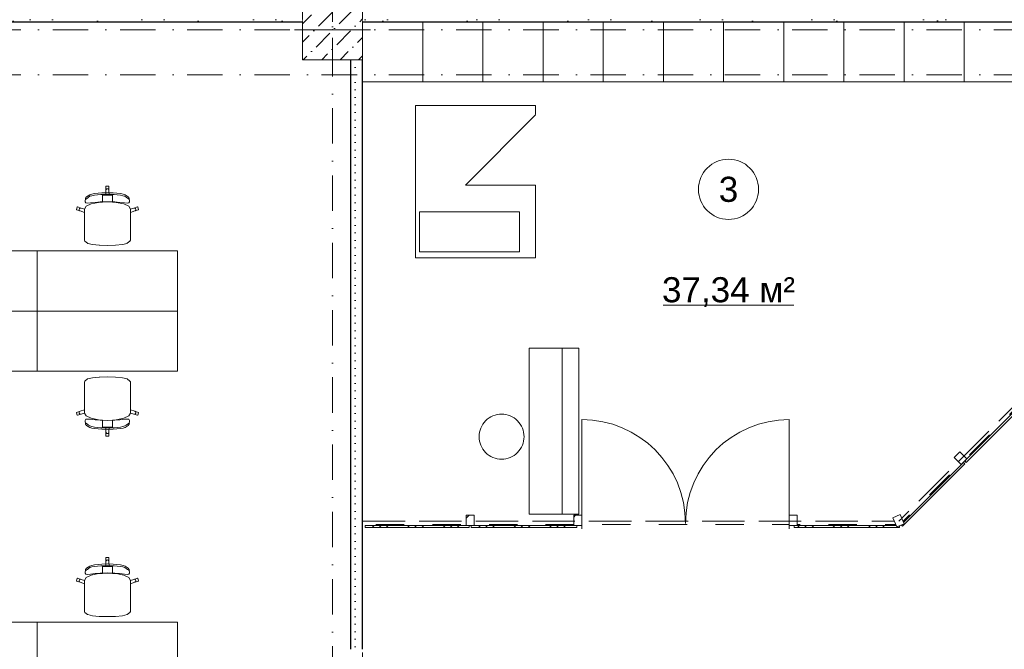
# Model space of a CAD drawing. Header units: millimetres. Extents: x -59761 to 112741, y -57975 to 46221.
# Tile 24 of 132: x -3120 to 6700, y -24175 to -17900. Entities that reach past the tile are written whole.
import ezdxf

# ---------------------------------------------------------------- set-up
doc = ezdxf.new("R2010")
doc.units = ezdxf.units.MM
for name, pattern in [('Wipeout_Contour', [1000, 0, -1000]), ('короткая штриховая', [282.222222, 141.111111, -141.111111]), ('Штриховая', [564.444447, 282.222223, -282.222223]), ('Штрихпунктирная', [670.277762, 352.777767, -176.388884, 0, -141.111112])]:
    doc.linetypes.add(name, pattern=pattern)
for name, color, linetype in [('Интерьер - конструкции мебели', 7, 'Continuous'), ('Интерьер - Мебель', 7, 'Continuous'), ('Конструктив - ГКЛ', 7, 'Continuous'), ('Конструктив - Колонны', 7, 'Continuous'), ('Конструктив - Навесные Стены', 7, 'Continuous'), ('Конструктив - Стены Блок 200 нов', 7, 'Continuous'), ('Элемент модели - Границы зон', 7, 'Continuous'), ('Элемент Модели - Зона', 7, 'Continuous'), ('Элемент Модели - Оси', 2, 'Continuous')]:
    doc.layers.add(name, color=color, linetype=linetype)
doc.styles.add('СГЕНЕРИР_СТИЛЬ_1', font='arial.ttf')
pattern_1 = [(45, (-45000, -54000), (-176.7767, 176.7767), []), (45, (-45035.36, -53964.64), (-176.7767, 176.7767), []), (45, (-45070.7, -53929.3), (-176.7767, 176.7767), [])]
pattern_2 = [(45, (-45000, -53650), (-111.3693, 111.3693), [0, -105, 0, -157.5]), (110, (-44650, -53650), (148.0016, 53.86817), [0, -77, 0, -133])]

msp = doc.modelspace()

# ---------------------------------------------------------------- linework, layer by layer
at = {"layer": 'Интерьер - конструкции мебели', "color": 7, "linetype": 'Continuous', "lineweight": 5}
for points in [[(2023.41, -19548.99), (2023.41, -20271.59), (827.05, -20271.59), (827.05, -18754.61), (2023.41, -18754.61), (2023.41, -18843.49)], [(2025.17, -19547.39), (1327.23, -19547.39), (2025.17, -18849.5)]]:
    msp.add_lwpolyline(points, dxfattribs=at)
for points in [[(1864.85, -19814.58), (867.94, -19814.58), (867.94, -20213.37), (1864.85, -20213.37)], [(2289.93, -22826.96), (1963.08, -22826.96), (1963.08, -21172.19), (2289.93, -21172.19)]]:
    msp.add_lwpolyline(points, close=True, dxfattribs=at)
at = {"layer": 'Интерьер - Мебель', "color": 7, "linetype": 'Continuous', "lineweight": 15}
for p, q in [((900, -18520), (900, -17920)), ((2100, -18520), (2100, -17920)), ((3300, -18520), (3300, -17920)), ((4500, -18520), (4500, -17920)), ((5700, -18520), (5700, -17920)), ((-2421.02, -19645.38), (-2401.07, -19638.12)), ((-2401.07, -19638.12), (-2375.19, -19633.32)), ((-2375.19, -19633.32), (-2301.99, -19626.34)), ((-2301.99, -19626.34), (-2244.49, -19624.16)), ((-2261.38, -19649.14), (-2259.58, -19599.28)), ((-2259.58, -19562.39), (-2256.56, -19559.4)), ((-2259.58, -19599.28), (-2259.58, -19562.39)), ((-2259.58, -19599.28), (-2258.43, -19593.56)), ((-2258.43, -19593.56), (-2255.16, -19588.71)), ((-2256.56, -19559.4), (-2244.49, -19559.4)), ((-2255.16, -19588.71), (-2250.26, -19585.46)), ((-2250.26, -19585.46), (-2244.49, -19584.33)), ((-2232.41, -19559.4), (-2244.49, -19559.4)), ((-2238.71, -19585.46), (-2244.49, -19584.33)), ((-2186.98, -19626.34), (-2244.49, -19624.16)), ((-2233.81, -19588.71), (-2238.71, -19585.46)), ((-2230.54, -19593.56), (-2233.81, -19588.71)), ((-2229.39, -19562.39), (-2232.41, -19559.4)), ((-2229.39, -19599.28), (-2230.54, -19593.56)), ((-2229.39, -19599.28), (-2229.39, -19562.39)), ((-2227.59, -19649.14), (-2229.39, -19599.28)), ((-2113.78, -19633.32), (-2186.98, -19626.34)), ((-2087.9, -19638.12), (-2113.78, -19633.32)), ((-2067.95, -19645.38), (-2087.9, -19638.12)), ((-2465.88, -19714.71), (-2462.59, -19678.63)), ((-2459.17, -19726.26), (-2465.88, -19714.71)), ((-2459.5, -19689.19), (-2463.25, -19691.81)), ((-2462.59, -19678.63), (-2452.05, -19665.44)), ((-2453.25, -19684.04), (-2459.5, -19689.19)), ((-2441.94, -19729.31), (-2459.17, -19726.26)), ((-2456.3, -19759.81), (-2406.6, -19736.03)), ((-2444.21, -19677.88), (-2453.25, -19684.04)), ((-2452.05, -19665.44), (-2421.02, -19645.38)), ((-2432.5, -19667.81), (-2444.21, -19677.88)), ((-2413.02, -19726.72), (-2441.94, -19729.31)), ((-2419.31, -19660.13), (-2432.5, -19667.81)), ((-2398.95, -19653.86), (-2419.31, -19660.13)), ((-2367.71, -19720.9), (-2413.02, -19726.72)), ((-2406.6, -19736.03), (-2332.22, -19720.15)), ((-2373.01, -19648.92), (-2398.95, -19653.86)), ((-2343.03, -19645.23), (-2373.01, -19648.92)), ((-2316.78, -19716.23), (-2367.71, -19720.9)), ((-2310.58, -19642.69), (-2343.03, -19645.23)), ((-2332.22, -19720.15), (-2294.8, -19717.77)), ((-2244.49, -19713.9), (-2316.78, -19716.23)), ((-2277.21, -19641.23), (-2310.58, -19642.69)), ((-2294.8, -19679.06), (-2294.8, -19649.14)), ((-2294.8, -19649.14), (-2261.38, -19649.14)), ((-2294.8, -19717.77), (-2294.8, -19679.06)), ((-2294.8, -19717.77), (-2244.49, -19714.57)), ((-2244.49, -19640.76), (-2277.21, -19641.23)), ((-2261.38, -19649.14), (-2244.49, -19649.14)), ((-2244.49, -19640.76), (-2211.76, -19641.23)), ((-2227.59, -19649.14), (-2244.49, -19649.14)), ((-2244.49, -19713.9), (-2172.19, -19716.23)), ((-2194.17, -19717.77), (-2244.49, -19714.57)), ((-2194.17, -19649.14), (-2227.59, -19649.14)), ((-2211.76, -19641.23), (-2178.4, -19642.69)), ((-2194.17, -19679.06), (-2194.17, -19649.14)), ((-2194.17, -19717.77), (-2194.17, -19679.06)), ((-2156.75, -19720.15), (-2194.17, -19717.77)), ((-2178.4, -19642.69), (-2145.94, -19645.23)), ((-2172.19, -19716.23), (-2121.26, -19720.9)), ((-2082.37, -19736.03), (-2156.75, -19720.15)), ((-2145.94, -19645.23), (-2115.96, -19648.92)), ((-2121.26, -19720.9), (-2075.95, -19726.72)), ((-2115.96, -19648.92), (-2090.02, -19653.86)), ((-2090.02, -19653.86), (-2069.66, -19660.13)), ((-2032.67, -19759.81), (-2082.37, -19736.03)), ((-2075.95, -19726.72), (-2047.03, -19729.31)), ((-2069.66, -19660.13), (-2056.47, -19667.81)), ((-2036.92, -19665.44), (-2067.95, -19645.38)), ((-2056.47, -19667.81), (-2044.76, -19677.88)), ((-2047.03, -19729.31), (-2029.81, -19726.26)), ((-2044.76, -19677.88), (-2035.72, -19684.04)), ((-2026.38, -19678.63), (-2036.92, -19665.44)), ((-2035.72, -19684.04), (-2029.47, -19689.19)), ((-2029.81, -19726.26), (-2023.09, -19714.71)), ((-2029.47, -19689.19), (-2025.72, -19691.81)), ((-2023.09, -19714.71), (-2026.38, -19678.63)), ((-2554.49, -19791.27), (-2547.02, -19768.51)), ((-2552.55, -19795.04), (-2554.49, -19791.27)), ((-2517.13, -19806.44), (-2552.55, -19795.04)), ((-2547.02, -19768.51), (-2543.22, -19766.59)), ((-2543.22, -19766.59), (-2507.81, -19777.99)), ((-2527.52, -19793.39), (-2526.83, -19787.59)), ((-2525.92, -19799.01), (-2527.52, -19793.39)), ((-2526.83, -19787.59), (-2523.95, -19782.5)), ((-2522.27, -19803.59), (-2525.92, -19799.01)), ((-2523.95, -19782.5), (-2519.32, -19778.89)), ((-2517.13, -19806.44), (-2522.27, -19803.59)), ((-2519.32, -19778.89), (-2513.65, -19777.3)), ((-2473.76, -19822.12), (-2517.13, -19806.44)), ((-2513.65, -19777.3), (-2507.81, -19777.99)), ((-2507.81, -19777.99), (-2473.64, -19787.67)), ((-2473.76, -19787.86), (-2473.64, -19787.67)), ((-2473.76, -19787.86), (-2473.76, -19822.12)), ((-2473.76, -20031.23), (-2473.76, -19822.12)), ((-2473.64, -19787.67), (-2456.3, -19759.81)), ((-2015.33, -19787.67), (-2032.67, -19759.81)), ((-1981.17, -19777.99), (-2015.33, -19787.67)), ((-2015.21, -19787.86), (-2015.33, -19787.67)), ((-2015.21, -19787.86), (-2015.21, -19822.12)), ((-2015.21, -19822.12), (-1971.84, -19806.44)), ((-2015.21, -20031.23), (-2015.21, -19822.12)), ((-1945.75, -19766.59), (-1981.17, -19777.99)), ((-1975.32, -19777.3), (-1981.17, -19777.99)), ((-1969.65, -19778.89), (-1975.32, -19777.3)), ((-1971.84, -19806.44), (-1936.42, -19795.04)), ((-1971.84, -19806.44), (-1966.7, -19803.59)), ((-1965.02, -19782.5), (-1969.65, -19778.89)), ((-1966.7, -19803.59), (-1963.05, -19799.01)), ((-1962.14, -19787.59), (-1965.02, -19782.5)), ((-1963.05, -19799.01), (-1961.45, -19793.39)), ((-1961.45, -19793.39), (-1962.14, -19787.59)), ((-1941.95, -19768.51), (-1945.75, -19766.59)), ((-1934.49, -19791.27), (-1941.95, -19768.51)), ((-1936.42, -19795.04), (-1934.49, -19791.27)), ((-2473.76, -20067.31), (-2473.76, -20031.23)), ((-2015.21, -20067.31), (-2015.21, -20031.23)), ((-2473.76, -20098.35), (-2473.76, -20067.31)), ((-2469.21, -20106.95), (-2473.76, -20098.35)), ((-2442.41, -20128.11), (-2469.21, -20106.95)), ((-2440.27, -20128.99), (-2442.41, -20128.11)), ((-2394.34, -20139.68), (-2440.27, -20128.99)), ((-2094.63, -20139.68), (-2048.7, -20128.99)), ((-2048.7, -20128.99), (-2046.56, -20128.11)), ((-2046.56, -20128.11), (-2019.76, -20106.95)), ((-2019.76, -20106.95), (-2015.21, -20098.35)), ((-2015.21, -20098.35), (-2015.21, -20067.31)), ((-2325.58, -20146.82), (-2394.34, -20139.68)), ((-2324.52, -20146.92), (-2325.58, -20146.82)), ((-2244.49, -20149.4), (-2324.52, -20146.92)), ((-2244.49, -20149.4), (-2164.45, -20146.92)), ((-2164.45, -20146.92), (-2163.39, -20146.82)), ((-2163.39, -20146.82), (-2094.63, -20139.68)), ((-2469.21, -21501.84), (-2473.76, -21510.44)), ((-2442.41, -21480.68), (-2469.21, -21501.84)), ((-2440.27, -21479.81), (-2442.41, -21480.68)), ((-2394.34, -21469.12), (-2440.27, -21479.81)), ((-2325.58, -21461.97), (-2394.34, -21469.12)), ((-2324.52, -21461.87), (-2325.58, -21461.97)), ((-2244.49, -21459.4), (-2324.52, -21461.87)), ((-2244.49, -21459.4), (-2164.45, -21461.87)), ((-2164.45, -21461.87), (-2163.39, -21461.97)), ((-2163.39, -21461.97), (-2094.63, -21469.12)), ((-2094.63, -21469.12), (-2048.7, -21479.81)), ((-2048.7, -21479.81), (-2046.56, -21480.68)), ((-2046.56, -21480.68), (-2019.76, -21501.84)), ((-2019.76, -21501.84), (-2015.21, -21510.44)), ((-2473.76, -21510.44), (-2473.76, -21541.48)), ((-2473.76, -21541.48), (-2473.76, -21577.56)), ((-2473.76, -21577.56), (-2473.76, -21786.67)), ((-2015.21, -21510.44), (-2015.21, -21541.48)), ((-2015.21, -21541.48), (-2015.21, -21577.56)), ((-2015.21, -21577.56), (-2015.21, -21786.67)), ((-2473.76, -21786.67), (-2517.13, -21802.35)), ((-2473.76, -21820.93), (-2473.76, -21786.67)), ((-2015.21, -21820.93), (-2015.21, -21786.67)), ((-2015.21, -21786.67), (-1971.84, -21802.35)), ((-2552.55, -21813.75), (-2554.49, -21817.52)), ((-2554.49, -21817.52), (-2547.02, -21840.28)), ((-2517.13, -21802.35), (-2552.55, -21813.75)), ((-2547.02, -21840.28), (-2543.22, -21842.2)), ((-2543.22, -21842.2), (-2507.81, -21830.8)), ((-2525.92, -21809.79), (-2527.52, -21815.4)), ((-2527.52, -21815.4), (-2526.83, -21821.2)), ((-2526.83, -21821.2), (-2523.95, -21826.29)), ((-2522.27, -21805.2), (-2525.92, -21809.79)), ((-2523.95, -21826.29), (-2519.32, -21829.9)), ((-2517.13, -21802.35), (-2522.27, -21805.2)), ((-2519.32, -21829.9), (-2513.65, -21831.49)), ((-2513.65, -21831.49), (-2507.81, -21830.8)), ((-2507.81, -21830.8), (-2473.64, -21821.12)), ((-2473.76, -21820.93), (-2473.64, -21821.12)), ((-2473.64, -21821.12), (-2456.3, -21848.98)), ((-2459.17, -21882.53), (-2465.88, -21894.08)), ((-2465.88, -21894.08), (-2462.59, -21930.16)), ((-2441.94, -21879.48), (-2459.17, -21882.53)), ((-2456.3, -21848.98), (-2406.6, -21872.76)), ((-2413.02, -21882.07), (-2441.94, -21879.48)), ((-2367.71, -21887.9), (-2413.02, -21882.07)), ((-2406.6, -21872.76), (-2332.22, -21888.65)), ((-2316.78, -21892.56), (-2367.71, -21887.9)), ((-2332.22, -21888.65), (-2294.8, -21891.02)), ((-2244.49, -21894.89), (-2316.78, -21892.56)), ((-2294.8, -21891.02), (-2244.49, -21894.22)), ((-2294.8, -21891.02), (-2294.8, -21929.73)), ((-2194.17, -21891.02), (-2244.49, -21894.22)), ((-2244.49, -21894.89), (-2172.19, -21892.56)), ((-2156.75, -21888.65), (-2194.17, -21891.02)), ((-2194.17, -21891.02), (-2194.17, -21929.73)), ((-2172.19, -21892.56), (-2121.26, -21887.9)), ((-2082.37, -21872.76), (-2156.75, -21888.65)), ((-2121.26, -21887.9), (-2075.95, -21882.07)), ((-2032.67, -21848.98), (-2082.37, -21872.76)), ((-2075.95, -21882.07), (-2047.03, -21879.48)), ((-2047.03, -21879.48), (-2029.81, -21882.53)), ((-2015.33, -21821.12), (-2032.67, -21848.98)), ((-2029.81, -21882.53), (-2023.09, -21894.08)), ((-2023.09, -21894.08), (-2026.38, -21930.16)), ((-2015.21, -21820.93), (-2015.33, -21821.12)), ((-1981.17, -21830.8), (-2015.33, -21821.12)), ((-1975.32, -21831.49), (-1981.17, -21830.8)), ((-1945.75, -21842.2), (-1981.17, -21830.8)), ((-1969.65, -21829.9), (-1975.32, -21831.49)), ((-1971.84, -21802.35), (-1966.7, -21805.2)), ((-1971.84, -21802.35), (-1936.42, -21813.75)), ((-1965.02, -21826.29), (-1969.65, -21829.9)), ((-1966.7, -21805.2), (-1963.05, -21809.79)), ((-1962.14, -21821.2), (-1965.02, -21826.29)), ((-1963.05, -21809.79), (-1961.45, -21815.4)), ((-1961.45, -21815.4), (-1962.14, -21821.2)), ((-1941.95, -21840.28), (-1945.75, -21842.2)), ((-1934.49, -21817.52), (-1941.95, -21840.28)), ((-1936.42, -21813.75), (-1934.49, -21817.52)), ((-2459.5, -21919.6), (-2463.25, -21916.98)), ((-2462.59, -21930.16), (-2452.05, -21943.35)), ((-2453.25, -21924.75), (-2459.5, -21919.6)), ((-2444.21, -21930.91), (-2453.25, -21924.75)), ((-2452.05, -21943.35), (-2421.02, -21963.41)), ((-2432.5, -21940.98), (-2444.21, -21930.91)), ((-2419.31, -21948.66), (-2432.5, -21940.98)), ((-2421.02, -21963.41), (-2401.07, -21970.67)), ((-2398.95, -21954.93), (-2419.31, -21948.66)), ((-2401.07, -21970.67), (-2375.19, -21975.47)), ((-2373.01, -21959.87), (-2398.95, -21954.93)), ((-2375.19, -21975.47), (-2301.99, -21982.45)), ((-2343.03, -21963.56), (-2373.01, -21959.87)), ((-2310.58, -21966.1), (-2343.03, -21963.56)), ((-2277.21, -21967.56), (-2310.58, -21966.1)), ((-2301.99, -21982.45), (-2244.49, -21984.63)), ((-2294.8, -21929.73), (-2294.8, -21959.65)), ((-2294.8, -21959.65), (-2261.38, -21959.65)), ((-2244.49, -21968.03), (-2277.21, -21967.56)), ((-2261.38, -21959.65), (-2244.49, -21959.65)), ((-2261.38, -21959.65), (-2259.58, -22009.51)), ((-2227.59, -21959.65), (-2244.49, -21959.65)), ((-2244.49, -21968.03), (-2211.76, -21967.56)), ((-2186.98, -21982.45), (-2244.49, -21984.63)), ((-2227.59, -21959.65), (-2229.39, -22009.51)), ((-2194.17, -21959.65), (-2227.59, -21959.65)), ((-2211.76, -21967.56), (-2178.4, -21966.1)), ((-2194.17, -21929.73), (-2194.17, -21959.65)), ((-2113.78, -21975.47), (-2186.98, -21982.45)), ((-2178.4, -21966.1), (-2145.94, -21963.56)), ((-2145.94, -21963.56), (-2115.96, -21959.87)), ((-2115.96, -21959.87), (-2090.02, -21954.93)), ((-2087.9, -21970.67), (-2113.78, -21975.47)), ((-2090.02, -21954.93), (-2069.66, -21948.66)), ((-2067.95, -21963.41), (-2087.9, -21970.67)), ((-2069.66, -21948.66), (-2056.47, -21940.98)), ((-2036.92, -21943.35), (-2067.95, -21963.41)), ((-2056.47, -21940.98), (-2044.76, -21930.91)), ((-2044.76, -21930.91), (-2035.72, -21924.75)), ((-2026.38, -21930.16), (-2036.92, -21943.35)), ((-2035.72, -21924.75), (-2029.47, -21919.6)), ((-2029.47, -21919.6), (-2025.72, -21916.98)), ((-2259.58, -22009.51), (-2258.43, -22015.23)), ((-2259.58, -22009.51), (-2259.58, -22046.4)), ((-2259.58, -22046.4), (-2256.56, -22049.4)), ((-2258.43, -22015.23), (-2255.16, -22020.08)), ((-2256.56, -22049.4), (-2244.49, -22049.4)), ((-2255.16, -22020.08), (-2250.26, -22023.33)), ((-2250.26, -22023.33), (-2244.49, -22024.47)), ((-2238.71, -22023.33), (-2244.49, -22024.47)), ((-2232.41, -22049.4), (-2244.49, -22049.4)), ((-2233.81, -22020.08), (-2238.71, -22023.33)), ((-2230.54, -22015.23), (-2233.81, -22020.08)), ((-2229.39, -22046.4), (-2232.41, -22049.4)), ((-2229.39, -22009.51), (-2230.54, -22015.23)), ((-2229.39, -22009.51), (-2229.39, -22046.4)), ((-2259.58, -23262.39), (-2256.56, -23259.4)), ((-2259.58, -23299.28), (-2259.58, -23262.39)), ((-2256.56, -23259.4), (-2244.49, -23259.4)), ((-2232.41, -23259.4), (-2244.49, -23259.4)), ((-2229.39, -23262.39), (-2232.41, -23259.4)), ((-2229.39, -23299.28), (-2229.39, -23262.39)), ((-2462.59, -23378.63), (-2452.05, -23365.44)), ((-2452.05, -23365.44), (-2421.02, -23345.38)), ((-2432.5, -23367.81), (-2444.21, -23377.88)), ((-2419.31, -23360.13), (-2432.5, -23367.81)), ((-2421.02, -23345.38), (-2401.07, -23338.12)), ((-2398.95, -23353.86), (-2419.31, -23360.13)), ((-2401.07, -23338.12), (-2375.19, -23333.32)), ((-2373.01, -23348.92), (-2398.95, -23353.86)), ((-2375.19, -23333.32), (-2301.99, -23326.34)), ((-2343.03, -23345.23), (-2373.01, -23348.92)), ((-2310.58, -23342.69), (-2343.03, -23345.23)), ((-2277.21, -23341.23), (-2310.58, -23342.69)), ((-2301.99, -23326.34), (-2244.49, -23324.16)), ((-2294.8, -23379.06), (-2294.8, -23349.14)), ((-2294.8, -23349.14), (-2261.38, -23349.14)), ((-2244.49, -23340.76), (-2277.21, -23341.23)), ((-2261.38, -23349.14), (-2259.58, -23299.28)), ((-2261.38, -23349.14), (-2244.49, -23349.14)), ((-2259.58, -23299.28), (-2258.43, -23293.56)), ((-2258.43, -23293.56), (-2255.16, -23288.71)), ((-2255.16, -23288.71), (-2250.26, -23285.46)), ((-2250.26, -23285.46), (-2244.49, -23284.33)), ((-2238.71, -23285.46), (-2244.49, -23284.33)), ((-2186.98, -23326.34), (-2244.49, -23324.16)), ((-2244.49, -23340.76), (-2211.76, -23341.23)), ((-2227.59, -23349.14), (-2244.49, -23349.14)), ((-2233.81, -23288.71), (-2238.71, -23285.46)), ((-2230.54, -23293.56), (-2233.81, -23288.71)), ((-2229.39, -23299.28), (-2230.54, -23293.56)), ((-2227.59, -23349.14), (-2229.39, -23299.28)), ((-2194.17, -23349.14), (-2227.59, -23349.14)), ((-2211.76, -23341.23), (-2178.4, -23342.69)), ((-2194.17, -23379.06), (-2194.17, -23349.14)), ((-2113.78, -23333.32), (-2186.98, -23326.34)), ((-2178.4, -23342.69), (-2145.94, -23345.23)), ((-2145.94, -23345.23), (-2115.96, -23348.92)), ((-2115.96, -23348.92), (-2090.02, -23353.86)), ((-2087.9, -23338.12), (-2113.78, -23333.32)), ((-2090.02, -23353.86), (-2069.66, -23360.13)), ((-2067.95, -23345.38), (-2087.9, -23338.12)), ((-2069.66, -23360.13), (-2056.47, -23367.81)), ((-2036.92, -23365.44), (-2067.95, -23345.38)), ((-2056.47, -23367.81), (-2044.76, -23377.88)), ((-2026.38, -23378.63), (-2036.92, -23365.44)), ((-2554.49, -23491.27), (-2547.02, -23468.51)), ((-2547.02, -23468.51), (-2543.22, -23466.59)), ((-2543.22, -23466.59), (-2507.81, -23477.99)), ((-2473.64, -23487.67), (-2456.3, -23459.81)), ((-2465.88, -23414.71), (-2462.59, -23378.63)), ((-2459.17, -23426.26), (-2465.88, -23414.71)), ((-2459.5, -23389.19), (-2463.25, -23391.81)), ((-2453.25, -23384.04), (-2459.5, -23389.19)), ((-2441.94, -23429.31), (-2459.17, -23426.26)), ((-2456.3, -23459.81), (-2406.6, -23436.03)), ((-2444.21, -23377.88), (-2453.25, -23384.04)), ((-2413.02, -23426.72), (-2441.94, -23429.31)), ((-2367.71, -23420.9), (-2413.02, -23426.72)), ((-2406.6, -23436.03), (-2332.22, -23420.15)), ((-2316.78, -23416.23), (-2367.71, -23420.9)), ((-2332.22, -23420.15), (-2294.8, -23417.77)), ((-2244.49, -23413.9), (-2316.78, -23416.23)), ((-2294.8, -23417.77), (-2294.8, -23379.06)), ((-2294.8, -23417.77), (-2244.49, -23414.57)), ((-2244.49, -23413.9), (-2172.19, -23416.23)), ((-2194.17, -23417.77), (-2244.49, -23414.57)), ((-2194.17, -23417.77), (-2194.17, -23379.06)), ((-2156.75, -23420.15), (-2194.17, -23417.77)), ((-2172.19, -23416.23), (-2121.26, -23420.9)), ((-2082.37, -23436.03), (-2156.75, -23420.15)), ((-2121.26, -23420.9), (-2075.95, -23426.72)), ((-2032.67, -23459.81), (-2082.37, -23436.03)), ((-2075.95, -23426.72), (-2047.03, -23429.31)), ((-2047.03, -23429.31), (-2029.81, -23426.26)), ((-2044.76, -23377.88), (-2035.72, -23384.04)), ((-2035.72, -23384.04), (-2029.47, -23389.19)), ((-2015.33, -23487.67), (-2032.67, -23459.81)), ((-2029.81, -23426.26), (-2023.09, -23414.71)), ((-2029.47, -23389.19), (-2025.72, -23391.81)), ((-2023.09, -23414.71), (-2026.38, -23378.63)), ((-1945.75, -23466.59), (-1981.17, -23477.99)), ((-1941.95, -23468.51), (-1945.75, -23466.59)), ((-1934.49, -23491.27), (-1941.95, -23468.51)), ((-2552.55, -23495.04), (-2554.49, -23491.27)), ((-2517.13, -23506.44), (-2552.55, -23495.04)), ((-2527.52, -23493.39), (-2526.83, -23487.59)), ((-2525.92, -23499.01), (-2527.52, -23493.39)), ((-2526.83, -23487.59), (-2523.95, -23482.5)), ((-2522.27, -23503.59), (-2525.92, -23499.01)), ((-2523.95, -23482.5), (-2519.32, -23478.89)), ((-2517.13, -23506.44), (-2522.27, -23503.59)), ((-2519.32, -23478.89), (-2513.65, -23477.3)), ((-2473.76, -23522.12), (-2517.13, -23506.44)), ((-2513.65, -23477.3), (-2507.81, -23477.99)), ((-2507.81, -23477.99), (-2473.64, -23487.67)), ((-2473.76, -23487.86), (-2473.64, -23487.67)), ((-2473.76, -23487.86), (-2473.76, -23522.12)), ((-2473.76, -23731.23), (-2473.76, -23522.12)), ((-1981.17, -23477.99), (-2015.33, -23487.67)), ((-2015.21, -23487.86), (-2015.33, -23487.67)), ((-2015.21, -23487.86), (-2015.21, -23522.12)), ((-2015.21, -23522.12), (-1971.84, -23506.44)), ((-2015.21, -23731.23), (-2015.21, -23522.12)), ((-1975.32, -23477.3), (-1981.17, -23477.99)), ((-1969.65, -23478.89), (-1975.32, -23477.3)), ((-1971.84, -23506.44), (-1936.42, -23495.04)), ((-1971.84, -23506.44), (-1966.7, -23503.59)), ((-1965.02, -23482.5), (-1969.65, -23478.89)), ((-1966.7, -23503.59), (-1963.05, -23499.01)), ((-1962.14, -23487.59), (-1965.02, -23482.5)), ((-1963.05, -23499.01), (-1961.45, -23493.39)), ((-1961.45, -23493.39), (-1962.14, -23487.59)), ((-1936.42, -23495.04), (-1934.49, -23491.27)), ((-2473.76, -23767.31), (-2473.76, -23731.23)), ((-2015.21, -23767.31), (-2015.21, -23731.23)), ((-2473.76, -23798.35), (-2473.76, -23767.31)), ((-2469.21, -23806.95), (-2473.76, -23798.35)), ((-2442.41, -23828.11), (-2469.21, -23806.95)), ((-2440.27, -23828.99), (-2442.41, -23828.11)), ((-2394.34, -23839.68), (-2440.27, -23828.99)), ((-2325.58, -23846.82), (-2394.34, -23839.68)), ((-2324.52, -23846.92), (-2325.58, -23846.82)), ((-2244.49, -23849.4), (-2324.52, -23846.92)), ((-2244.49, -23849.4), (-2164.45, -23846.92)), ((-2164.45, -23846.92), (-2163.39, -23846.82)), ((-2163.39, -23846.82), (-2094.63, -23839.68)), ((-2094.63, -23839.68), (-2048.7, -23828.99)), ((-2048.7, -23828.99), (-2046.56, -23828.11)), ((-2046.56, -23828.11), (-2019.76, -23806.95)), ((-2019.76, -23806.95), (-2015.21, -23798.35)), ((-2015.21, -23798.35), (-2015.21, -23767.31))]:
    msp.add_line(p, q, dxfattribs=at)
at = {"layer": 'Интерьер - Мебель', "color": 7, "linetype": 'Continuous', "lineweight": 15, "flags": 128}
for points in [[(1500, -18520), (2700, -18520), (2700, -17920), (1500, -17920)], [(2700, -18520), (3900, -18520), (3900, -17920), (2700, -17920)], [(3900, -18520), (5100, -18520), (5100, -17920), (3900, -17920)], [(5100, -18520), (6300, -18520), (6300, -17920), (5100, -17920)], [(6300, -18520), (7500, -18520), (7500, -17920), (6300, -17920)], [(-4344.49, -20804.4), (-2944.49, -20804.4), (-2944.49, -20204.4), (-4344.49, -20204.4)], [(-2944.49, -20804.4), (-1544.49, -20804.4), (-1544.49, -20204.4), (-2944.49, -20204.4)], [(-4344.49, -20804.4), (-2944.49, -20804.4), (-2944.49, -21404.4), (-4344.49, -21404.4)], [(-2944.49, -20804.4), (-1544.49, -20804.4), (-1544.49, -21404.4), (-2944.49, -21404.4)], [(-4344.49, -24504.4), (-2944.49, -24504.4), (-2944.49, -23904.4), (-4344.49, -23904.4)], [(-2944.49, -24504.4), (-1544.49, -24504.4), (-1544.49, -23904.4), (-2944.49, -23904.4)]]:
    msp.add_lwpolyline(points, close=True, dxfattribs=at)
at = {"layer": 'Интерьер - Мебель', "color": 7, "linetype": 'Continuous', "lineweight": 5}
msp.add_lwpolyline([(1910.4, -22055.75, -0.4142136), (1686.08, -22280.07, -0.4142136), (1461.77, -22055.75, -0.4142136), (1686.08, -21831.43, -0.4142136)], format="xyb", close=True, dxfattribs=at)
at = {"layer": 'Конструктив - Навесные Стены', "color": 7, "linetype": 'Continuous', "lineweight": 15}
for p, q in [((2487.25, -22919.3), (2487.25, -21885.67)), ((4554.5, -22919.3), (4554.5, -21885.67)), ((2487.25, -22974.3), (2487.25, -22919.3)), ((2487.25, -22919.3), (2487.25, -22974.3)), ((4554.5, -22974.3), (4554.5, -22919.3)), ((4554.5, -22919.3), (4554.5, -22974.3))]:
    msp.add_line(p, q, dxfattribs=at)
for centre, start, end in [((2487.25, -22919.3), 0, 90), ((4554.5, -22919.3), 90, 180)]:
    msp.add_arc(centre, 1033.63, start, end, dxfattribs=at)
at = {"layer": 'Элемент Модели - Зона', "color": 7, "linetype": 'Continuous', "lineweight": 15}
msp.add_line((3299.38, -20743.65), (4599.96, -20743.65), dxfattribs=at)
at = {"layer": 'Элемент Модели - Зона', "color": 253, "linetype": 'Штриховая', "lineweight": 15, "flags": 128}
for points in [[(-8890, -26337.5), (180, -26337.5), (180, -18300), (-300, -18300), (-300, -17920), (-8250, -17920), (-8250, -18300), (-8850, -18300), (-8850, -17920), (-8890, -17920)], [(-8850, -26462.5), (-8890, -26462.5), (-8890, -35700), (300, -35700), (22804.74, -35700), (22804.74, -30917.04), (26685.92, -27035.86), (26700.06, -27050), (26720.02, -27050), (26720.02, -27030), (26680.06, -27030), (26680.06, -26966.28), (22804.74, -23090.96), (22804.74, -20310.5), (20654.74, -20310.5), (20654.74, -17920), (18300, -17920), (18300, -18300), (17700, -18300), (17700, -17920), (9300, -17920), (9300, -18300), (8843.73, -18300), (8843.73, -19745.4), (5659.84, -22929.3), (300, -22929.3), (300, -26350), (300, -26462.5), (300, -26950), (-300, -26950), (-300, -26462.5), (-8250, -26462.5), (-8250, -26950), (-8850, -26950)], [(300, -17920), (300, -22899.3), (5647.41, -22899.3), (8813.73, -19732.98), (8813.73, -18300), (8700, -18300), (8700, -17920)]]:
    msp.add_lwpolyline(points, close=True, dxfattribs=at)
at = {"layer": 'Элемент Модели - Зона', "color": 7, "linetype": 'Continuous', "lineweight": 15, "flags": 128}
msp.add_lwpolyline([(4249.67, -19590.07, 1), (3649.67, -19590.07, 1)], format="xyb", close=True, dxfattribs=at)

# ---------------------------------------------------------------- texts
at = {"layer": 'Элемент Модели - Зона', "color": 7, "lineweight": 15, "char_height": 250, "attachment_point": 5, "style": 'СГЕНЕРИР_СТИЛЬ_1'}
for s, insert in [('\\A1;{\\pqc;\\fArial|b0|i0|c204|p38;3}', (3949.67, -19592.22)), ('\\A1;{\\pqc;\\fArial|b0|i0|c204|p38;37,34 м²}', (3949.67, -20614.33))]:
    msp.add_mtext(s, dxfattribs=dict(at, insert=insert))

# ---------------------------------------------------------------- next in the draw order: wipeouts: each hides what was drawn before it
at = {"color": 254, "linetype": 'Wipeout_Contour', "lineweight": 0, "ltscale": 9908456.77160852}
msp.add_wipeout([(180, -18300), (180, -24174.65), (300, -24174.65), (300, -18300)], dxfattribs=at).dxf.layer = 'Конструктив - ГКЛ'
at = {"color": 254, "linetype": 'Wipeout_Contour', "lineweight": 0, "ltscale": 9928708.704039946}
msp.add_wipeout([(4604.5, -22959.3), (5654.83, -22959.3), (5654.83, -22939.3), (4604.5, -22939.3)], dxfattribs=at).dxf.layer = 'Конструктив - Навесные Стены'

# ---------------------------------------------------------------- next in the draw order: hatches: boundary and pattern name
at = {"layer": 'Конструктив - ГКЛ', "linetype": 'Continuous', "lineweight": 5}
h = msp.add_hatch(dxfattribs=at)
h.set_pattern_fill('ШТУКАТУРКА__ГИПС_03_000D', style=0, pattern_type=2)
h.set_pattern_definition([(0, (-45000, -54000), (0, 75), [0, -75])])
h.paths.add_polyline_path([(180, -18300), (180, -24174.65), (300, -24174.65), (300, -18300)])
at = {"layer": 'Конструктив - Навесные Стены', "linetype": 'Continuous', "lineweight": 5}
h = msp.add_hatch(dxfattribs=at)
h.set_pattern_fill('АЛЮМИНИЙ_000D', style=0, pattern_type=2)
h.set_pattern_definition(pattern_1)
h.paths.add_polyline_path([(4604.5, -22959.3), (5654.83, -22959.3), (5654.83, -22939.3), (4604.5, -22939.3)])

# ---------------------------------------------------------------- next in the draw order: linework, layer by layer
at = {"layer": 'Конструктив - ГКЛ', "color": 7, "linetype": 'Continuous', "lineweight": 30, "flags": 128}
for points in [[(180, -18305), (180, -24174.65)], [(300, -24174.65), (300, -18300)]]:
    msp.add_lwpolyline(points, dxfattribs=at)
at = {"layer": 'Конструктив - Навесные Стены', "color": 7, "linetype": 'Continuous', "lineweight": 15, "flags": 128}
msp.add_lwpolyline([(4604.5, -22959.3), (4604.5, -22939.3), (5654.83, -22939.3), (5654.83, -22959.3)], close=True, dxfattribs=at)
at = {"layer": 'Элемент Модели - Оси', "color": 7, "linetype": 'Штрихпунктирная', "lineweight": 15}
msp.add_line((-57760.58, -18450), (110650, -18450), dxfattribs=at)

# ---------------------------------------------------------------- next in the draw order: wipeouts: each hides what was drawn before it
at = {"color": 254, "linetype": 'Wipeout_Contour', "lineweight": 0, "ltscale": 9905897.00769894}
msp.add_wipeout([(-300, -18300), (300, -18300), (300, -17700), (-300, -17700)], dxfattribs=at).dxf.layer = 'Конструктив - Колонны'
at = {"color": 254, "linetype": 'Wipeout_Contour', "lineweight": 0, "ltscale": 9931956.375049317}
msp.add_wipeout([(5684.6, -22946.97), (6305.76, -22325.8), (6291.62, -22311.66), (5670.46, -22932.82)], dxfattribs=at).dxf.layer = 'Конструктив - Навесные Стены'
at = {"color": 254, "linetype": 'Wipeout_Contour', "lineweight": 0, "ltscale": 9926554.823365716}
msp.add_wipeout([(4554.5, -22839.3), (4554.5, -22939.3), (4634.5, -22939.3), (4634.5, -22839.3)], dxfattribs=at).dxf.layer = 'Конструктив - Навесные Стены'
at = {"color": 254, "linetype": 'Wipeout_Contour', "lineweight": 0, "ltscale": 9911701.232022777}
msp.add_wipeout([(325, -22959.3), (1363.63, -22959.3), (1363.63, -22939.3), (325, -22939.3)], dxfattribs=at).dxf.layer = 'Конструктив - Навесные Стены'

# ---------------------------------------------------------------- next in the draw order: hatches: boundary and pattern name
at = {"layer": 'Конструктив - Колонны', "linetype": 'Continuous', "lineweight": 15}
h = msp.add_hatch(dxfattribs=at)
h.set_pattern_fill('БЕТОН_01_000D', style=0, pattern_type=2)
h.set_pattern_definition([(45, (-45000, -54000), (-183.8478, 183.8478), [195, -65, 0, -65]), (45, (-44977.02, -53793.17), (-183.8478, 183.8478), [195, -65, 0, -65])])
h.paths.add_polyline_path([(-300, -18300), (300, -18300), (300, -17700), (-300, -17700)])
at = {"layer": 'Конструктив - Навесные Стены', "linetype": 'Continuous', "lineweight": 5}
h = msp.add_hatch(dxfattribs=at)
h.set_pattern_fill('АЛЮМИНИЙ_000D', style=0, pattern_type=2)
h.set_pattern_definition(pattern_1)
h.paths.add_polyline_path([(325, -22959.3), (1363.63, -22959.3), (1363.63, -22939.3), (325, -22939.3)])

# ---------------------------------------------------------------- next in the draw order: linework, layer by layer
at = {"layer": 'Интерьер - Мебель', "color": 7, "linetype": 'Continuous', "lineweight": 15, "flags": 128}
msp.add_lwpolyline([(300, -18520), (1500, -18520), (1500, -17920), (300, -17920)], close=True, dxfattribs=at)
at = {"layer": 'Конструктив - Колонны', "color": 7, "linetype": 'Continuous', "lineweight": 0}
for p, q in [((0, -17920), (0, -17620)), ((-80, -18000), (-380, -18000)), ((80, -18000), (380, -18000)), ((0, -18080), (0, -18380))]:
    msp.add_line(p, q, dxfattribs=at)
at = {"layer": 'Конструктив - Колонны', "color": 7, "linetype": 'Continuous', "lineweight": 15, "flags": 128}
msp.add_lwpolyline([(-300, -18300), (300, -18300), (300, -17700), (-300, -17700)], close=True, dxfattribs=at)
at = {"layer": 'Конструктив - Колонны', "color": 7, "linetype": 'Continuous', "lineweight": 0}
msp.add_point((0, -18000), dxfattribs=at)
at = {"layer": 'Конструктив - Навесные Стены', "color": 7, "linetype": 'Continuous', "lineweight": 15}
for p, q in [((4554.5, -22839.3), (4554.5, -22939.3)), ((4634.5, -22839.3), (4554.5, -22839.3)), ((4634.5, -22839.3), (4634.5, -22939.3)), ((4634.5, -22939.3), (4554.5, -22939.3))]:
    msp.add_line(p, q, dxfattribs=at)
at = {"layer": 'Конструктив - Навесные Стены', "color": 7, "linetype": 'Continuous', "lineweight": 15, "flags": 128}
for points in [[(5684.6, -22946.97), (5670.46, -22932.82), (6291.62, -22311.66), (6305.76, -22325.8)], [(325, -22959.3), (325, -22939.3), (1363.63, -22939.3), (1363.63, -22959.3)]]:
    msp.add_lwpolyline(points, close=True, dxfattribs=at)
at = {"layer": 'Элемент Модели - Оси', "color": 7, "linetype": 'Штрихпунктирная', "lineweight": 15}
for p, q in [((0, 38200), (0, -55975)), ((-57760.58, -18000), (110650, -18000))]:
    msp.add_line(p, q, dxfattribs=at)

# ---------------------------------------------------------------- next in the draw order: wipeouts: each hides what was drawn before it
at = {"color": 254, "linetype": 'Wipeout_Contour', "lineweight": 0, "ltscale": 9934165.921346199}
msp.add_wipeout([(6319.9, -22311.66), (6943.39, -21688.17), (6929.25, -21674.03), (6305.76, -22297.52)], dxfattribs=at).dxf.layer = 'Конструктив - Навесные Стены'
at = {"color": 254, "linetype": 'Wipeout_Contour', "lineweight": 0, "ltscale": 9930726.98643986}
msp.add_wipeout([(5662.99, -22832.36), (5589.08, -22862.98), (5627.34, -22955.36), (5701.25, -22924.75)], dxfattribs=at).dxf.layer = 'Конструктив - Навесные Стены'
at = {"color": 254, "linetype": 'Wipeout_Contour', "lineweight": 0, "ltscale": 9915932.367781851}
msp.add_wipeout([(1383.63, -22959.3), (2437.25, -22959.3), (2437.25, -22939.3), (1383.63, -22939.3)], dxfattribs=at).dxf.layer = 'Конструктив - Навесные Стены'
at = {"color": 254, "linetype": 'Wipeout_Contour', "lineweight": 0, "ltscale": 9891561.80467453}
msp.add_wipeout([(-300, -17900), (-6900.18, -17900), (-6900.18, -17920), (-300, -17920)], dxfattribs=at).dxf.layer = 'Конструктив - Стены Блок 200 нов'

# ---------------------------------------------------------------- next in the draw order: hatches: boundary and pattern name
at = {"layer": 'Конструктив - Навесные Стены', "linetype": 'Continuous', "lineweight": 5}
h = msp.add_hatch(dxfattribs=at)
h.set_pattern_fill('АЛЮМИНИЙ_000D', style=0, pattern_type=2)
h.set_pattern_definition(pattern_1)
h.paths.add_polyline_path([(1383.63, -22959.3), (2437.25, -22959.3), (2437.25, -22939.3), (1383.63, -22939.3)])
at = {"layer": 'Конструктив - Стены Блок 200 нов', "linetype": 'Continuous', "lineweight": 5}
h = msp.add_hatch(dxfattribs=at)
h.set_pattern_fill('ШТУКАТУРКА__ГИПС_01_000D', color=252, style=0, pattern_type=2)
h.set_pattern_definition(pattern_2)
h.paths.add_polyline_path([(-300, -17900), (-6900.18, -17900), (-6900.18, -17920), (-300, -17920)])

# ---------------------------------------------------------------- next in the draw order: linework, layer by layer
at = {"layer": 'Конструктив - Навесные Стены', "color": 7, "linetype": 'Continuous', "lineweight": 15}
for p, q in [((5662.99, -22832.36), (5589.08, -22862.98)), ((5589.08, -22862.98), (5627.34, -22955.36)), ((5662.99, -22832.36), (5701.25, -22924.75)), ((5701.25, -22924.75), (5627.34, -22955.36))]:
    msp.add_line(p, q, dxfattribs=at)
at = {"layer": 'Конструктив - Навесные Стены', "color": 7, "linetype": 'Continuous', "lineweight": 15, "flags": 128}
for points in [[(6319.9, -22311.66), (6305.76, -22297.52), (6929.25, -21674.03), (6943.39, -21688.17)], [(1383.63, -22959.3), (1383.63, -22939.3), (2437.25, -22939.3), (2437.25, -22959.3)]]:
    msp.add_lwpolyline(points, close=True, dxfattribs=at)
at = {"layer": 'Конструктив - Стены Блок 200 нов', "color": 7, "linetype": 'Continuous', "lineweight": 30, "flags": 128}
msp.add_lwpolyline([(-6900.18, -17920), (-300, -17920)], dxfattribs=at)

# ---------------------------------------------------------------- next in the draw order: wipeouts: each hides what was drawn before it
at = {"color": 254, "linetype": 'Wipeout_Contour', "lineweight": 0, "ltscale": 9932869.438439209}
msp.add_wipeout([(6199.69, -22262.16), (6270.4, -22332.87), (6326.97, -22276.31), (6256.26, -22205.6)], dxfattribs=at).dxf.layer = 'Конструктив - Навесные Стены'
at = {"color": 254, "linetype": 'Wipeout_Contour', "lineweight": 0, "ltscale": 9913771.951928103}
msp.add_wipeout([(1333.63, -22839.3), (1333.63, -22939.3), (1413.63, -22939.3), (1413.63, -22839.3)], dxfattribs=at).dxf.layer = 'Конструктив - Навесные Стены'
at = {"color": 254, "linetype": 'Wipeout_Contour', "lineweight": 0, "ltscale": 9918032.88013893}
msp.add_wipeout([(2407.25, -22839.3), (2407.25, -22939.3), (2487.25, -22939.3), (2487.25, -22839.3)], dxfattribs=at).dxf.layer = 'Конструктив - Навесные Стены'

# ---------------------------------------------------------------- next in the draw order: hatches: boundary and pattern name
at = {"layer": 'Конструктив - Навесные Стены', "linetype": 'Continuous', "lineweight": 5}
h = msp.add_hatch(dxfattribs=at)
h.set_pattern_fill('АЛЮМИНИЙ_000D', style=0, pattern_type=2)
h.set_pattern_definition(pattern_1)
h.paths.add_polyline_path([(1333.63, -22839.3), (1333.63, -22939.3), (1413.63, -22939.3), (1413.63, -22839.3)])
h = msp.add_hatch(dxfattribs=at)
h.set_pattern_fill('АЛЮМИНИЙ_000D', style=0, pattern_type=2)
h.set_pattern_definition(pattern_1)
h.paths.add_polyline_path([(2407.25, -22839.3), (2407.25, -22939.3), (2487.25, -22939.3), (2487.25, -22839.3)])

# ---------------------------------------------------------------- next in the draw order: linework, layer by layer
at = {"layer": 'Интерьер - конструкции мебели', "color": 7, "linetype": 'Continuous', "lineweight": 5}
msp.add_lwpolyline([(2456.92, -22826.96), (2289.93, -22826.96), (2289.93, -21172.19), (2456.92, -21172.19)], close=True, dxfattribs=at)
at = {"layer": 'Конструктив - Навесные Стены', "color": 7, "linetype": 'Continuous', "lineweight": 15}
for p, q in [((6256.26, -22205.6), (6199.69, -22262.16)), ((6199.69, -22262.16), (6270.4, -22332.87)), ((6256.26, -22205.6), (6326.97, -22276.31)), ((6326.97, -22276.31), (6270.4, -22332.87)), ((1333.63, -22839.3), (1333.63, -22939.3)), ((1413.63, -22839.3), (1333.63, -22839.3)), ((1413.63, -22839.3), (1413.63, -22939.3)), ((2407.25, -22839.3), (2407.25, -22939.3)), ((2487.25, -22839.3), (2407.25, -22839.3)), ((2487.25, -22839.3), (2487.25, -22939.3)), ((1413.63, -22939.3), (1333.63, -22939.3)), ((2487.25, -22939.3), (2407.25, -22939.3))]:
    msp.add_line(p, q, dxfattribs=at)
at = {"layer": 'Элемент модели - Границы зон', "color": 7, "linetype": 'короткая штриховая', "lineweight": 15}
msp.add_lwpolyline([(300, -22899.3), (5647.41, -22899.3), (8813.73, -19732.98), (8813.73, -17920)], dxfattribs=at)

# ---------------------------------------------------------------- next in the draw order: wipeouts: each hides what was drawn before it
at = {"color": 254, "linetype": 'Wipeout_Contour', "lineweight": 0, "ltscale": 9923716.659443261}
msp.add_wipeout([(300, -17920), (8700, -17920), (8700, -17900), (300, -17900)], dxfattribs=at).dxf.layer = 'Конструктив - Стены Блок 200 нов'

# ---------------------------------------------------------------- next in the draw order: hatches: boundary and pattern name
at = {"layer": 'Конструктив - Стены Блок 200 нов', "linetype": 'Continuous', "lineweight": 5}
h = msp.add_hatch(dxfattribs=at)
h.set_pattern_fill('ШТУКАТУРКА__ГИПС_01_000D', color=252, style=0, pattern_type=2)
h.set_pattern_definition(pattern_2)
h.paths.add_polyline_path([(300, -17920), (8700, -17920), (8700, -17900), (300, -17900)])

# ---------------------------------------------------------------- next in the draw order: linework, layer by layer
at = {"layer": 'Конструктив - Стены Блок 200 нов', "color": 7, "linetype": 'Continuous', "lineweight": 30, "flags": 128}
msp.add_lwpolyline([(300, -17920), (8700, -17920)], dxfattribs=at)
at = {"layer": 'Элемент модели - Границы зон', "color": 7, "linetype": 'короткая штриховая', "lineweight": 15}
msp.add_lwpolyline([(-8890, -26380), (300, -26380), (300, -17920)], dxfattribs=at)

doc.saveas('drawing.dxf')
